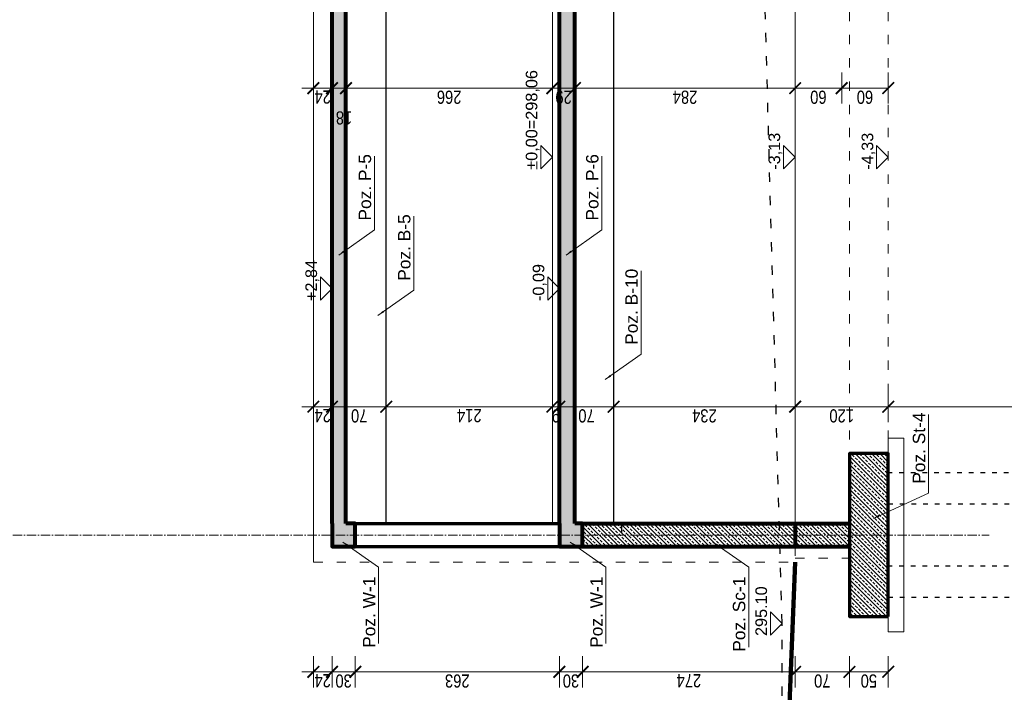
# Model space of a CAD drawing. Header units: inches. Extents: x 201967 to 338763, y -32705 to 30884.
# Tile 205 of 236: x 325831 to 327100, y 3048 to 3916. Entities that reach past the tile are written whole.
import ezdxf
from ezdxf.enums import TextEntityAlignment as Align

# ---------------------------------------------------------------- set-up
doc = ezdxf.new("R2010")
doc.units = ezdxf.units.IN
doc.header["$MEASUREMENT"] = 0
doc.linetypes.add('ACAD_ISO03W100', pattern=[30, 12, -18])
doc.linetypes.add('ACAD_ISO10W100', pattern=[18, 12, -3, 0, -3])
for name, color, linetype, lineweight in [('00 b ŚCIANY nowe-zamurowania', 242, 'Continuous', 70), ('00_mury grubo', 7, 'Continuous', 30), ('01 a KONSTRUKCJA żelbet', 94, 'Continuous', 80), ('01 b KONSTRUKCJA belki', 92, 'ACAD_ISO03W100', 30), ('01 c KONSTRUKCJA ławy', 45, 'Continuous', 70), ('01h3 KONSTRUKCJA pozycje słupy', 252, 'Continuous', 13), ('11 OSIE ściany', 2, 'ACAD_ISO10W100', 5), ('12 PRZERYWANE 1', 73, 'ACAD_ISO03W100', 9), ('20 KRESKOWANIE ścian', 63, 'Continuous', 5), ('30 WIDOK 1 005', 5, 'Continuous', 5), ('33 WIDOK 4 025', 151, 'Continuous', 25), ('34 WIDOK 5 030', 13, 'Continuous', 30), ('50 OPIS 1', 130, 'Continuous', 9), ('90 WYMIAR', 155, 'Continuous', 9), ('pale', 1, 'Continuous', 30)]:
    doc.layers.add(name, color=color, linetype=linetype, lineweight=lineweight)
doc.styles.add('100 arial', font='arial.ttf', dxfattribs={"width": 0.8, "height": 17})
doc.styles.add('OPIS', font='arial.ttf')
doc.styles.add('RomanS', font='romans.shx')
doc.styles.add('WYMIAR-50 (15pkt) arial', font='arial.ttf', dxfattribs={"height": 15})
doc.dimstyles.new('100', dxfattribs={"dimscale": 10, "dimtxt": 17, "dimasz": 1.5, "dimexe": 2, "dimexo": 2, "dimgap": 0.3, "dimtad": 1, "dimdec": 1, "dimrnd": 0.5, "dimdsep": 46, "dimtxsty": '100 arial', "dimblk": 'ARCHTICK', "dimcen": 10, "dimclrd": 256, "dimclre": 256, "dimclrt": 256, "dimadec": 0, "dimazin": 0, "dimtfac": 1, "dimtdec": 1, "dimtix": 1, "dimtmove": 1, "dimatfit": 3, "dimfxl": 2, "dimfxlon": 1, "dimtolj": 1, "dimarcsym": 0})
doc.dimstyles.new('DIM100txt12', dxfattribs={"dimtxt": 12, "dimasz": 1.05, "dimexe": 0, "dimexo": 8, "dimgap": 4, "dimtad": 1, "dimdec": 7, "dimrnd": 0.5, "dimdsep": 46, "dimtxsty": 'RomanS', "dimblk1": 'DIM', "dimblk2": 'DIM', "dimsah": 1, "dimcen": 0.09, "dimse1": 1, "dimse2": 1, "dimclrt": 256, "dimadec": 1, "dimazin": 0, "dimtfac": 1, "dimtdec": 7, "dimtix": 1, "dimtofl": 0, "dimtmove": 2, "dimatfit": 3, "dimfxl": 1, "dimtolj": 1, "dimtzin": 0, "dimarcsym": 0})
pattern_1 = [(45, (-30417.0745, -31663.627), (-5.3033009, 5.3033009), []), (45, (-30411.771, -31663.627), (-5.3033009, 5.3033009), [3.75, -1.875])]

# ---------------------------------------------------------------- blocks, each defined once
blk = doc.blocks.new('*U1124')
blk.add_lwpolyline([(-15, 15), (0, 0), (15, 15), (-15, 15)])
at = {"style": 'WYMIAR-50 (15pkt) arial', "flags": 8}
blk.add_attdef('DETAIL#', text='', height=15, dxfattribs=at).set_placement((-16.1, 14.8), align=Align.BOTTOM_LEFT)
blk = doc.blocks.new('_ARCHTICK')
at = {"color": 0, "linetype": 'ByBlock', "const_width": 0.15}
blk.add_lwpolyline([(-0.5, -0.5), (0.5, 0.5)], dxfattribs=at)
blk = doc.blocks.new('*D2091')
at = {"layer": '90 WYMIAR', "lineweight": -2, "transparency": 16777216}
for p, q in [((-2083.6, -20), (-2043.6, -20)), ((-2063.6, -303.9), (-2063.6, -20)), ((-2083.6, -303.9), (-2043.6, -303.9))]:
    blk.add_line(p, q, dxfattribs=at)
at = {"layer": 'Defpoints', "color": 0, "transparency": 16777216}
for p in [(-2316.5, -20, 0), (-2063.6, -20), (-2625, -303.9)]:
    blk.add_point(p, dxfattribs=at)
at = {"layer": '90 WYMIAR', "lineweight": -2, "transparency": 16777216, "xscale": 15, "yscale": 15, "zscale": 15}
for p, rotation in [((-2063.6, -20), 90), ((-2063.6, -303.9), 270)]:
    blk.add_blockref('_ARCHTICK', p, dxfattribs=dict(at, rotation=rotation))
at = {"layer": '90 WYMIAR', "transparency": 16777216, "insert": (-2075.2, -162), "char_height": 17, "attachment_point": 5, "rotation": 90, "style": '100 arial'}
blk.add_mtext('\\A1;284', dxfattribs=at)
blk = doc.blocks.new('*D2092')
at = {"layer": '90 WYMIAR', "lineweight": -2, "transparency": 16777216}
for p, q in [((-2083.6, 9), (-2043.6, 9)), ((-2063.6, -20), (-2063.6, 9)), ((-2083.6, -20), (-2043.6, -20))]:
    blk.add_line(p, q, dxfattribs=at)
at = {"layer": 'Defpoints', "color": 0, "transparency": 16777216}
for p in [(-2316.5, 9, 0), (-2063.6, 9), (-2316.5, -20, 0)]:
    blk.add_point(p, dxfattribs=at)
at = {"layer": '90 WYMIAR', "lineweight": -2, "transparency": 16777216, "xscale": 15, "yscale": 15, "zscale": 15}
for p, rotation in [((-2063.6, 9), 90), ((-2063.6, -20), 270)]:
    blk.add_blockref('_ARCHTICK', p, dxfattribs=dict(at, rotation=rotation))
at = {"layer": '90 WYMIAR', "transparency": 16777216, "insert": (-2075.2, -5.5), "char_height": 17, "attachment_point": 5, "rotation": 90, "style": '100 arial'}
blk.add_mtext('\\A1;29', dxfattribs=at)
blk = doc.blocks.new('*D2093')
at = {"layer": '90 WYMIAR', "lineweight": -2, "transparency": 16777216}
for p, q in [((-2083.6, 275), (-2043.6, 275)), ((-2063.6, 9), (-2063.6, 275)), ((-2083.6, 9), (-2043.6, 9))]:
    blk.add_line(p, q, dxfattribs=at)
at = {"layer": 'Defpoints', "color": 0, "transparency": 16777216}
for p in [(-2316.5, 275, 0), (-2063.6, 275), (-2316.5, 9, 0)]:
    blk.add_point(p, dxfattribs=at)
at = {"layer": '90 WYMIAR', "lineweight": -2, "transparency": 16777216, "xscale": 15, "yscale": 15, "zscale": 15}
for p, rotation in [((-2063.6, 275), 90), ((-2063.6, 9), 270)]:
    blk.add_blockref('_ARCHTICK', p, dxfattribs=dict(at, rotation=rotation))
at = {"layer": '90 WYMIAR', "transparency": 16777216, "insert": (-2075.2, 142), "char_height": 17, "attachment_point": 5, "rotation": 90, "style": '100 arial'}
blk.add_mtext('\\A1;266', dxfattribs=at)
blk = doc.blocks.new('*D2143')
at = {"layer": '90 WYMIAR', "lineweight": -2, "transparency": 16777216}
for p, q in [((-2083.6, 293), (-2043.6, 293)), ((-2063.6, 275), (-2063.6, 293)), ((-2083.6, 275), (-2043.6, 275))]:
    blk.add_line(p, q, dxfattribs=at)
at = {"layer": 'Defpoints', "color": 0, "transparency": 16777216}
for p in [(-2220, 293, 0), (-2063.6, 293), (-2316.5, 275, 0)]:
    blk.add_point(p, dxfattribs=at)
at = {"layer": '90 WYMIAR', "lineweight": -2, "transparency": 16777216, "xscale": 15, "yscale": 15, "zscale": 15}
for p, rotation in [((-2063.6, 293), 90), ((-2063.6, 275), 270)]:
    blk.add_blockref('_ARCHTICK', p, dxfattribs=dict(at, rotation=rotation))
at = {"layer": '90 WYMIAR', "transparency": 16777216, "insert": (-2101.9, 277.5), "char_height": 17, "attachment_point": 5, "rotation": 90, "style": '100 arial'}
blk.add_mtext('\\A1;18', dxfattribs=at)
blk = doc.blocks.new('*D2144')
at = {"layer": '90 WYMIAR', "lineweight": -2, "transparency": 16777216}
for p, q in [((-2063.6, 317), (-2063.6, 332)), ((-2043.6, 317), (-2083.6, 317)), ((-2063.6, 293), (-2063.6, 317)), ((-2083.6, 293), (-2043.6, 293)), ((-2063.6, 293), (-2063.6, 278))]:
    blk.add_line(p, q, dxfattribs=at)
at = {"layer": 'Defpoints', "color": 0, "transparency": 16777216}
for p in [(-2063.6, 317), (-2014.6, 317, 0), (-2220, 293, 0)]:
    blk.add_point(p, dxfattribs=at)
at = {"layer": '90 WYMIAR', "lineweight": -2, "transparency": 16777216, "xscale": 15, "yscale": 15, "zscale": 15}
for p, rotation in [((-2063.6, 317), 270), ((-2063.6, 293), 90)]:
    blk.add_blockref('_ARCHTICK', p, dxfattribs=dict(at, rotation=rotation))
at = {"layer": '90 WYMIAR', "transparency": 16777216, "insert": (-2075.1, 305), "char_height": 17, "attachment_point": 5, "rotation": 90, "style": '100 arial'}
blk.add_mtext('\\A1;24', dxfattribs=at)
blk = doc.blocks.new('*D2094')
at = {"layer": '90 WYMIAR', "lineweight": -2, "transparency": 16777216}
for p, q in [((-2474.5, -70), (-2454.5, -70)), ((-2474.5, -303.9), (-2474.5, -70)), ((-2494.5, -303.9), (-2454.5, -303.9))]:
    blk.add_line(p, q, dxfattribs=at)
at = {"layer": 'Defpoints', "color": 0, "transparency": 16777216}
for p in [(-2490.1, -70), (-2474.5, -70), (-2625, -303.9)]:
    blk.add_point(p, dxfattribs=at)
at = {"layer": '90 WYMIAR', "lineweight": -2, "transparency": 16777216, "xscale": 15, "yscale": 15, "zscale": 15}
for p, rotation in [((-2474.5, -70), 90), ((-2474.5, -303.9), 270)]:
    blk.add_blockref('_ARCHTICK', p, dxfattribs=dict(at, rotation=rotation))
at = {"layer": '90 WYMIAR', "transparency": 16777216, "insert": (-2486.2, -187), "char_height": 17, "attachment_point": 5, "rotation": 90, "style": '100 arial'}
blk.add_mtext('\\A1;234', dxfattribs=at)
blk = doc.blocks.new('*D2146')
at = {"layer": '90 WYMIAR', "lineweight": -2, "transparency": 16777216}
for p, q in [((-2474.5, 0), (-2454.5, 0)), ((-2474.5, -70), (-2474.5, 0)), ((-2474.5, -70), (-2454.5, -70))]:
    blk.add_line(p, q, dxfattribs=at)
at = {"layer": 'Defpoints', "color": 0, "transparency": 16777216}
for p in [(-2490.1, 0), (-2474.5, 0), (-2490.1, -70)]:
    blk.add_point(p, dxfattribs=at)
at = {"layer": '90 WYMIAR', "lineweight": -2, "transparency": 16777216, "xscale": 15, "yscale": 15, "zscale": 15}
for p, rotation in [((-2474.5, 0), 90), ((-2474.5, -70), 270)]:
    blk.add_blockref('_ARCHTICK', p, dxfattribs=dict(at, rotation=rotation))
at = {"layer": '90 WYMIAR', "transparency": 16777216, "insert": (-2486.2, -35), "char_height": 17, "attachment_point": 5, "rotation": 90, "style": '100 arial'}
blk.add_mtext('\\A1;70', dxfattribs=at)
blk = doc.blocks.new('*D2096')
at = {"layer": '90 WYMIAR', "lineweight": -2, "transparency": 16777216}
for p, q in [((-1237.5, -70), (-1271.6, -70)), ((-1251.6, -303.9), (-1251.6, -70)), ((-1271.6, -303.9), (-1231.6, -303.9))]:
    blk.add_line(p, q, dxfattribs=at)
at = {"layer": 'Defpoints', "color": 0, "transparency": 16777216}
for p in [(-1251.6, -70), (-1217.5, -70), (-2104.5, -303.9)]:
    blk.add_point(p, dxfattribs=at)
at = {"layer": '90 WYMIAR', "lineweight": -2, "transparency": 16777216, "xscale": 15, "yscale": 15, "zscale": 15}
for p, rotation in [((-1251.6, -70), 90), ((-1251.6, -303.9), 270)]:
    blk.add_blockref('_ARCHTICK', p, dxfattribs=dict(at, rotation=rotation))
at = {"layer": '90 WYMIAR', "transparency": 16777216, "insert": (-1263.3, -187), "char_height": 17, "attachment_point": 5, "rotation": 90, "style": '100 arial'}
blk.add_mtext('\\A1;234', dxfattribs=at)
blk = doc.blocks.new('*D2108')
at = {"layer": '90 WYMIAR', "lineweight": -2, "transparency": 16777216}
for p, q in [((-2083.6, -303.9), (-2043.6, -303.9)), ((-2063.6, -303.9), (-2063.6, -363.9)), ((-2043.6, -363.9), (-2083.6, -363.9))]:
    blk.add_line(p, q, dxfattribs=at)
at = {"layer": 'Defpoints', "color": 0, "transparency": 16777216}
for p in [(-2625, -303.9), (-2063.6, -363.9), (-1930, -363.9)]:
    blk.add_point(p, dxfattribs=at)
at = {"layer": '90 WYMIAR', "lineweight": -2, "transparency": 16777216, "xscale": 15, "yscale": 15, "zscale": 15}
for p, rotation in [((-2063.6, -303.9), 90), ((-2063.6, -363.9), 270)]:
    blk.add_blockref('_ARCHTICK', p, dxfattribs=dict(at, rotation=rotation))
at = {"layer": '90 WYMIAR', "transparency": 16777216, "insert": (-2075.2, -333.9), "char_height": 17, "attachment_point": 5, "rotation": 90, "style": '100 arial'}
blk.add_mtext('\\A1;60', dxfattribs=at)
blk = doc.blocks.new('*D2109')
at = {"layer": '90 WYMIAR', "lineweight": -2, "transparency": 16777216}
for p, q in [((-2043.6, -363.9), (-2083.6, -363.9)), ((-2063.6, -363.9), (-2063.6, -423.9)), ((-2043.6, -423.9), (-2083.6, -423.9))]:
    blk.add_line(p, q, dxfattribs=at)
at = {"layer": 'Defpoints', "color": 0, "transparency": 16777216}
for p in [(-1930, -363.9), (-2063.6, -423.9), (-1930, -423.9)]:
    blk.add_point(p, dxfattribs=at)
at = {"layer": '90 WYMIAR', "lineweight": -2, "transparency": 16777216, "xscale": 15, "yscale": 15, "zscale": 15}
for p, rotation in [((-2063.6, -363.9), 90), ((-2063.6, -423.9), 270)]:
    blk.add_blockref('_ARCHTICK', p, dxfattribs=dict(at, rotation=rotation))
at = {"layer": '90 WYMIAR', "transparency": 16777216, "insert": (-2075.2, -393.9), "char_height": 17, "attachment_point": 5, "rotation": 90, "style": '100 arial'}
blk.add_mtext('\\A1;60', dxfattribs=at)
blk = doc.blocks.new('DIM')
for p, q in [((0, -13), (0, 13)), ((8, 0), (-8, 0))]:
    blk.add_line(p, q)
at = {"const_width": 1.71}
blk.add_lwpolyline([(5.71, 5.71), (-5.71, -5.71)], dxfattribs=at)
blk = doc.blocks.new('*D2087')
at = {"layer": '90 WYMIAR', "lineweight": -2, "transparency": 16777216}
for p, q in [((-2474.5, 9), (-2474.5, 24)), ((-2454.5, 9), (-2494.5, 9)), ((-2474.5, 0), (-2474.5, 9)), ((-2474.5, 0), (-2454.5, 0)), ((-2474.5, 0), (-2474.5, -15))]:
    blk.add_line(p, q, dxfattribs=at)
at = {"layer": 'Defpoints', "color": 0, "transparency": 16777216}
for p in [(-2490.1, 0), (-2474.5, 9), (-2152.7, 9)]:
    blk.add_point(p, dxfattribs=at)
at = {"layer": '90 WYMIAR', "lineweight": -2, "transparency": 16777216, "xscale": 15, "yscale": 15, "zscale": 15}
for p, rotation in [((-2474.5, 9), 270), ((-2474.5, 0), 90)]:
    blk.add_blockref('_ARCHTICK', p, dxfattribs=dict(at, rotation=rotation))
at = {"layer": '90 WYMIAR', "transparency": 16777216, "insert": (-2486.2, 4.5), "char_height": 17, "attachment_point": 5, "rotation": 90, "style": '100 arial'}
blk.add_mtext('\\A1;9', dxfattribs=at)
blk = doc.blocks.new('*D2088')
at = {"layer": '90 WYMIAR', "lineweight": -2, "transparency": 16777216}
for p, q in [((-2454.5, 223), (-2494.5, 223)), ((-2474.5, 9), (-2474.5, 223)), ((-2454.5, 9), (-2494.5, 9))]:
    blk.add_line(p, q, dxfattribs=at)
at = {"layer": 'Defpoints', "color": 0, "transparency": 16777216}
for p in [(-2474.5, 223), (-2158.4, 223, 0), (-2152.7, 9)]:
    blk.add_point(p, dxfattribs=at)
at = {"layer": '90 WYMIAR', "lineweight": -2, "transparency": 16777216, "xscale": 15, "yscale": 15, "zscale": 15}
for p, rotation in [((-2474.5, 223), 90), ((-2474.5, 9), 270)]:
    blk.add_blockref('_ARCHTICK', p, dxfattribs=dict(at, rotation=rotation))
at = {"layer": '90 WYMIAR', "transparency": 16777216, "insert": (-2486, 116), "char_height": 17, "attachment_point": 5, "rotation": 90, "style": '100 arial'}
blk.add_mtext('\\A1;214', dxfattribs=at)
blk = doc.blocks.new('*D2120')
at = {"layer": '90 WYMIAR', "lineweight": -2, "transparency": 16777216}
for p, q in [((-2454.5, 293), (-2494.5, 293)), ((-2474.5, 223), (-2474.5, 293)), ((-2454.5, 223), (-2494.5, 223))]:
    blk.add_line(p, q, dxfattribs=at)
at = {"layer": 'Defpoints', "color": 0, "transparency": 16777216}
for p in [(-2474.5, 293), (-2158.4, 293, 0), (-2158.4, 223, 0)]:
    blk.add_point(p, dxfattribs=at)
at = {"layer": '90 WYMIAR', "lineweight": -2, "transparency": 16777216, "xscale": 15, "yscale": 15, "zscale": 15}
for p, rotation in [((-2474.5, 293), 90), ((-2474.5, 223), 270)]:
    blk.add_blockref('_ARCHTICK', p, dxfattribs=dict(at, rotation=rotation))
at = {"layer": '90 WYMIAR', "transparency": 16777216, "insert": (-2486.2, 258), "char_height": 17, "attachment_point": 5, "rotation": 90, "style": '100 arial'}
blk.add_mtext('\\A1;70', dxfattribs=at)
blk = doc.blocks.new('*D2121')
at = {"layer": '90 WYMIAR', "lineweight": -2, "transparency": 16777216}
for p, q in [((-2474.5, 317), (-2474.5, 332)), ((-2454.5, 317), (-2494.5, 317)), ((-2474.5, 293), (-2474.5, 317)), ((-2454.5, 293), (-2494.5, 293)), ((-2474.5, 293), (-2474.5, 278))]:
    blk.add_line(p, q, dxfattribs=at)
at = {"layer": 'Defpoints', "color": 0, "transparency": 16777216}
for p in [(-2474.5, 317), (-2158.4, 317, 0), (-2158.4, 293, 0)]:
    blk.add_point(p, dxfattribs=at)
at = {"layer": '90 WYMIAR', "lineweight": -2, "transparency": 16777216, "xscale": 15, "yscale": 15, "zscale": 15}
for p, rotation in [((-2474.5, 317), 270), ((-2474.5, 293), 90)]:
    blk.add_blockref('_ARCHTICK', p, dxfattribs=dict(at, rotation=rotation))
at = {"layer": '90 WYMIAR', "transparency": 16777216, "insert": (-2486, 305), "char_height": 17, "attachment_point": 5, "rotation": 90, "style": '100 arial'}
blk.add_mtext('\\A1;24', dxfattribs=at)
blk = doc.blocks.new('*D2122')
at = {"layer": '90 WYMIAR', "lineweight": -2, "transparency": 16777216}
for p, q in [((-2494.5, -303.9), (-2454.5, -303.9)), ((-2474.5, -303.9), (-2474.5, -423.9)), ((-2494.5, -423.9), (-2454.5, -423.9))]:
    blk.add_line(p, q, dxfattribs=at)
at = {"layer": 'Defpoints', "color": 0, "transparency": 16777216}
for p in [(-2625, -303.9), (-2535, -423.9), (-2474.5, -423.9)]:
    blk.add_point(p, dxfattribs=at)
at = {"layer": '90 WYMIAR', "lineweight": -2, "transparency": 16777216, "xscale": 15, "yscale": 15, "zscale": 15}
for p, rotation in [((-2474.5, -303.9), 90), ((-2474.5, -423.9), 270)]:
    blk.add_blockref('_ARCHTICK', p, dxfattribs=dict(at, rotation=rotation))
at = {"layer": '90 WYMIAR', "transparency": 16777216, "insert": (-2486.2, -363.9), "char_height": 17, "attachment_point": 5, "rotation": 90, "style": '100 arial'}
blk.add_mtext('\\A1;120', dxfattribs=at)
blk = doc.blocks.new('*D2123')
at = {"layer": '90 WYMIAR', "lineweight": -2, "transparency": 16777216}
for p, q in [((-2494.5, -423.9), (-2454.5, -423.9)), ((-2474.5, -423.9), (-2474.5, -923.9)), ((-2494.5, -923.9), (-2454.5, -923.9))]:
    blk.add_line(p, q, dxfattribs=at)
at = {"layer": 'Defpoints', "color": 0, "transparency": 16777216}
for p in [(-2535, -423.9), (-2560, -923.9), (-2474.5, -923.9)]:
    blk.add_point(p, dxfattribs=at)
at = {"layer": '90 WYMIAR', "lineweight": -2, "transparency": 16777216, "xscale": 15, "yscale": 15, "zscale": 15}
for p, rotation in [((-2474.5, -423.9), 90), ((-2474.5, -923.9), 270)]:
    blk.add_blockref('_ARCHTICK', p, dxfattribs=dict(at, rotation=rotation))
at = {"layer": '90 WYMIAR', "transparency": 16777216, "insert": (-2486.2, -673.9), "char_height": 17, "attachment_point": 5, "rotation": 90, "style": '100 arial'}
blk.add_mtext('\\A1;500', dxfattribs=at)
blk = doc.blocks.new('*D2124')
at = {"layer": '90 WYMIAR', "lineweight": -2, "transparency": 16777216}
for p, q in [((-2796.5, -373.9), (-2836.5, -373.9)), ((-2816.5, -423.9), (-2816.5, -373.9)), ((-2796.5, -423.9), (-2836.5, -423.9))]:
    blk.add_line(p, q, dxfattribs=at)
at = {"layer": 'Defpoints', "color": 0, "transparency": 16777216}
for p in [(-2816.5, -373.9), (-2745, -373.9), (-2745, -423.9)]:
    blk.add_point(p, dxfattribs=at)
at = {"layer": '90 WYMIAR', "lineweight": -2, "transparency": 16777216, "xscale": 15, "yscale": 15, "zscale": 15}
for p, rotation in [((-2816.5, -373.9), 90), ((-2816.5, -423.9), 270)]:
    blk.add_blockref('_ARCHTICK', p, dxfattribs=dict(at, rotation=rotation))
at = {"layer": '90 WYMIAR', "transparency": 16777216, "insert": (-2828.2, -398.9), "char_height": 17, "attachment_point": 5, "rotation": 90, "style": '100 arial'}
blk.add_mtext('\\A1;50', dxfattribs=at)
blk = doc.blocks.new('*D2125')
at = {"layer": '90 WYMIAR', "lineweight": -2, "transparency": 16777216}
for p, q in [((-2796.5, -303.9), (-2836.5, -303.9)), ((-2816.5, -373.9), (-2816.5, -303.9)), ((-2796.5, -373.9), (-2836.5, -373.9))]:
    blk.add_line(p, q, dxfattribs=at)
at = {"layer": 'Defpoints', "color": 0, "transparency": 16777216}
for p in [(-2816.5, -303.9), (-2655, -303.9, 0), (-2745, -373.9)]:
    blk.add_point(p, dxfattribs=at)
at = {"layer": '90 WYMIAR', "lineweight": -2, "transparency": 16777216, "xscale": 15, "yscale": 15, "zscale": 15}
for p, rotation in [((-2816.5, -303.9), 90), ((-2816.5, -373.9), 270)]:
    blk.add_blockref('_ARCHTICK', p, dxfattribs=dict(at, rotation=rotation))
at = {"layer": '90 WYMIAR', "transparency": 16777216, "insert": (-2828.2, -338.9), "char_height": 17, "attachment_point": 5, "rotation": 90, "style": '100 arial'}
blk.add_mtext('\\A1;70', dxfattribs=at)
blk = doc.blocks.new('*D2126')
at = {"layer": '90 WYMIAR', "lineweight": -2, "transparency": 16777216}
for p, q in [((-2796.5, -30), (-2836.5, -30)), ((-2816.5, -303.9), (-2816.5, -30)), ((-2796.5, -303.9), (-2836.5, -303.9))]:
    blk.add_line(p, q, dxfattribs=at)
at = {"layer": 'Defpoints', "color": 0, "transparency": 16777216}
for p in [(-2816.5, -30), (-2655, -30), (-2655, -303.9, 0)]:
    blk.add_point(p, dxfattribs=at)
at = {"layer": '90 WYMIAR', "lineweight": -2, "transparency": 16777216, "xscale": 15, "yscale": 15, "zscale": 15}
for p, rotation in [((-2816.5, -30), 90), ((-2816.5, -303.9), 270)]:
    blk.add_blockref('_ARCHTICK', p, dxfattribs=dict(at, rotation=rotation))
at = {"layer": '90 WYMIAR', "transparency": 16777216, "insert": (-2828, -167), "char_height": 17, "attachment_point": 5, "rotation": 90, "style": '100 arial'}
blk.add_mtext('\\A1;274', dxfattribs=at)
blk = doc.blocks.new('*D2127')
at = {"layer": '90 WYMIAR', "lineweight": -2, "transparency": 16777216}
for p, q in [((-2796.5, 0), (-2836.5, 0)), ((-2816.5, -30), (-2816.5, 0)), ((-2796.5, -30), (-2836.5, -30))]:
    blk.add_line(p, q, dxfattribs=at)
at = {"layer": 'Defpoints', "color": 0, "transparency": 16777216}
for p in [(-2816.5, 0), (-2655, 0), (-2655, -30)]:
    blk.add_point(p, dxfattribs=at)
at = {"layer": '90 WYMIAR', "lineweight": -2, "transparency": 16777216, "xscale": 15, "yscale": 15, "zscale": 15}
for p, rotation in [((-2816.5, 0), 90), ((-2816.5, -30), 270)]:
    blk.add_blockref('_ARCHTICK', p, dxfattribs=dict(at, rotation=rotation))
at = {"layer": '90 WYMIAR', "transparency": 16777216, "insert": (-2828.2, -15), "char_height": 17, "attachment_point": 5, "rotation": 90, "style": '100 arial'}
blk.add_mtext('\\A1;30', dxfattribs=at)
blk = doc.blocks.new('*D2128')
at = {"layer": '90 WYMIAR', "lineweight": -2, "transparency": 16777216}
for p, q in [((-2796.5, 263), (-2836.5, 263)), ((-2816.5, 0), (-2816.5, 263)), ((-2796.5, 0), (-2836.5, 0))]:
    blk.add_line(p, q, dxfattribs=at)
at = {"layer": 'Defpoints', "color": 0, "transparency": 16777216}
for p in [(-2816.5, 263), (-2655, 263, 0), (-2655, 0)]:
    blk.add_point(p, dxfattribs=at)
at = {"layer": '90 WYMIAR', "lineweight": -2, "transparency": 16777216, "xscale": 15, "yscale": 15, "zscale": 15}
for p, rotation in [((-2816.5, 263), 90), ((-2816.5, 0), 270)]:
    blk.add_blockref('_ARCHTICK', p, dxfattribs=dict(at, rotation=rotation))
at = {"layer": '90 WYMIAR', "transparency": 16777216, "insert": (-2828.2, 131.5), "char_height": 17, "attachment_point": 5, "rotation": 90, "style": '100 arial'}
blk.add_mtext('\\A1;263', dxfattribs=at)
blk = doc.blocks.new('*D2129')
at = {"layer": '90 WYMIAR', "lineweight": -2, "transparency": 16777216}
for p, q in [((-2796.5, 293), (-2836.5, 293)), ((-2816.5, 263), (-2816.5, 293)), ((-2796.5, 263), (-2836.5, 263))]:
    blk.add_line(p, q, dxfattribs=at)
at = {"layer": 'Defpoints', "color": 0, "transparency": 16777216}
for p in [(-2816.5, 293), (-2655, 293, 0), (-2655, 263, 0)]:
    blk.add_point(p, dxfattribs=at)
at = {"layer": '90 WYMIAR', "lineweight": -2, "transparency": 16777216, "xscale": 15, "yscale": 15, "zscale": 15}
for p, rotation in [((-2816.5, 293), 90), ((-2816.5, 263), 270)]:
    blk.add_blockref('_ARCHTICK', p, dxfattribs=dict(at, rotation=rotation))
at = {"layer": '90 WYMIAR', "transparency": 16777216, "insert": (-2828.2, 278), "char_height": 17, "attachment_point": 5, "rotation": 90, "style": '100 arial'}
blk.add_mtext('\\A1;30', dxfattribs=at)
blk = doc.blocks.new('*D2130')
at = {"layer": '90 WYMIAR', "lineweight": -2, "transparency": 16777216}
for p, q in [((-2816.5, 317), (-2816.5, 332)), ((-2796.5, 317), (-2836.5, 317)), ((-2816.5, 293), (-2816.5, 317)), ((-2796.5, 293), (-2836.5, 293)), ((-2816.5, 293), (-2816.5, 278))]:
    blk.add_line(p, q, dxfattribs=at)
at = {"layer": 'Defpoints', "color": 0, "transparency": 16777216}
for p in [(-2816.5, 317), (-2675, 317, 0), (-2655, 293, 0)]:
    blk.add_point(p, dxfattribs=at)
at = {"layer": '90 WYMIAR', "lineweight": -2, "transparency": 16777216, "xscale": 15, "yscale": 15, "zscale": 15}
for p, rotation in [((-2816.5, 317), 270), ((-2816.5, 293), 90)]:
    blk.add_blockref('_ARCHTICK', p, dxfattribs=dict(at, rotation=rotation))
at = {"layer": '90 WYMIAR', "transparency": 16777216, "insert": (-2828, 305), "char_height": 17, "attachment_point": 5, "rotation": 90, "style": '100 arial'}
blk.add_mtext('\\A1;24', dxfattribs=at)
blk = doc.blocks.new('1 przekrój A Jagielońska')
at = {"layer": '20 KRESKOWANIE ścian'}
h = blk.add_hatch(dxfattribs=at)
h.set_pattern_fill('ANSI33', color=256, scale=30, angle=-90)
h.set_pattern_definition(pattern_1)
h.paths.add_polyline_path([(-1182.5, 275), (-617.5, 275), (-617.5, 223), (-582.5, 223), (-582.5, 273), (-15, 273), (-15, 249), (15, 249), (15, 293), (-15, 293), (-1815, 293), (-2625, 293), (-2655, 293), (-2655, 263), (-2625, 263), (-2625, 275), (-1815, 275), (-1815, 243), (-1785, 243), (-1785, 273), (-1217.5, 273), (-1217.5, 223), (-1182.5, 223)])
h = blk.add_hatch(dxfattribs=at)
h.set_pattern_fill('ANSI33', color=256, scale=30, angle=-90)
h.set_pattern_definition(pattern_1)
h.paths.add_polyline_path([(15, 0), (-15, 0), (-2625, 0), (-2655, 0), (-2655, -30), (-2625, -30), (-2625, -20), (-1815, -20), (-1815, -50), (-1785, -50), (-1785, -20), (-1217.5, -20), (-1217.5, -70), (-1182.5, -70), (-1182.5, -20), (-617.5, -20), (-617.5, -70), (-582.5, -70), (-582.5, -20), (-15, -20), (-15, -30), (15, -30)])
h = blk.add_hatch(dxfattribs=at)
h.set_pattern_fill('ANSI33', color=256, scale=30, angle=-90)
h.set_pattern_definition(pattern_1)
h.paths.add_polyline_path([(-2625, -30), (-2655, -30), (-2655, -383.92), (-2625, -383.92)])
h = blk.add_hatch(dxfattribs=at)
h.set_pattern_fill('ANSI33', color=256, scale=30, angle=-90)
h.set_pattern_definition(pattern_1)
h.paths.add_polyline_path([(-2535, -423.92), (-2535, -373.92), (-2745, -373.92), (-2745, -423.92)])
at = {"layer": '00 b ŚCIANY nowe-zamurowania'}
for p, q in [((-2655, 263, 0), (-2655, 0, 0)), ((-2625, 263, 0), (-2625, 0, 0))]:
    blk.add_line(p, q, dxfattribs=at)
at = {"layer": '00_mury grubo', "lineweight": 100}
blk.add_line((-2675, -303.92, 0), (-3097.92, -287, 0), dxfattribs=at)
at = {"layer": '01 a KONSTRUKCJA żelbet'}
for p, q in [((-2625, 293, 0), (-1815, 293, 0)), ((-2625, 275, 0), (-1815, 275, 0)), ((-2625, 0), (-15, 0)), ((-2625, -20, 0), (-1815, -20, 0)), ((-2655, -30), (-2655, -373.92, 0)), ((-2625, -30), (-2625, -373.92)), ((-2625, -303.92), (-2655, -303.92, 0))]:
    blk.add_line(p, q, dxfattribs=at)
at = {"layer": '01 a KONSTRUKCJA żelbet', "elevation": 0}
blk.add_lwpolyline([(-2625, 293), (-2655, 293), (-2655, 263), (-2625, 263), (-2625, 275)], dxfattribs=at)
at = {"layer": '01 a KONSTRUKCJA żelbet'}
blk.add_lwpolyline([(-2625, 0), (-2655, 0), (-2655, -30), (-2625, -30), (-2625, -20)], dxfattribs=at)
at = {"layer": '01 b KONSTRUKCJA belki'}
blk.add_line((-2625, -79.92), (-2655, -79.92, 0), dxfattribs=at)
at = {"layer": '01 c KONSTRUKCJA ławy'}
blk.add_lwpolyline([(-2745, -423.92), (-2535, -423.92), (-2535, -373.92), (-2745, -373.92)], close=True, dxfattribs=at)
at = {"layer": '11 OSIE ściany'}
blk.add_line((-2640, 795.04), (-2640, -553.92), dxfattribs=at)
at = {"layer": '12 PRZERYWANE 1'}
for p, q in [((-75, -373.92), (-2535, -373.92)), ((-75, -423.92), (-2535, -423.92))]:
    blk.add_line(p, q, dxfattribs=at)
at = {"layer": '30 WIDOK 1 005'}
for p, q in [((-2675, 317, 0), (-1815, 317, 0)), ((-2625, 9), (-15, 9)), ((-2625, -303.92), (-15, -303.92))]:
    blk.add_line(p, q, dxfattribs=at)
at = {"layer": '30 WIDOK 1 005', "linetype": 'ACAD_ISO03W100'}
for p, q in [((-2675, 317, 0), (-2675, -303.92, 0)), ((-2625, -303.92), (-2675, -303.92, 0)), ((-2670, -303.92, 0), (-2670, -373.92, 0))]:
    blk.add_line(p, q, dxfattribs=at)
at = {"layer": '30 WIDOK 1 005'}
blk.add_lwpolyline([(-2765, -443.92), (-2515, -443.92), (-2515, -423.92), (-2765, -423.92)], close=True, dxfattribs=at)
at = {"layer": '33 WIDOK 4 025'}
for p, q in [((-2625, 223, 0), (-1815, 223, 0)), ((-1815, -70), (-2625, -70))]:
    blk.add_line(p, q, dxfattribs=at)
at = {"layer": '34 WIDOK 5 030', "linetype": 'ACAD_ISO03W100'}
blk.add_lwpolyline([(-5107.04, -1116), (-3957.25, -287), (-2754.16, -287), (642.16, -194), (724.35, -123), (860.46, -123)], dxfattribs=at)
at = {"layer": 'pale', "linetype": 'ACAD_ISO03W100', "ltscale": 0.5}
for points in [[(-2720, -923.92), (-2680, -923.92), (-2680, -423.92), (-2720, -423.92)], [(-2600, -923.92), (-2560, -923.92), (-2560, -423.92), (-2600, -423.92)]]:
    blk.add_lwpolyline(points, close=True, dxfattribs=at)
at = {"layer": '50 OPIS 1'}
ref = blk.add_blockref('*U1124', (-2322.09, 293, 0), dxfattribs=at)
ref.add_attrib('DETAIL#', '+2,84', dxfattribs={"layer": '0', "height": 15, "style": 'WYMIAR-50 (15pkt) arial'}).set_placement((-2338.23, 307.82, 0), align=Align.BOTTOM_LEFT)
ref = blk.add_blockref('*U1124', (-2152.74, 9), dxfattribs=at)
ref.add_attrib('DETAIL#', '%%p0,00=298,06', dxfattribs={"layer": '0', "height": 15, "style": 'WYMIAR-50 (15pkt) arial'}).set_placement((-2168.88, 23.82), align=Align.BOTTOM_LEFT)
ref = blk.add_blockref('*U1124', (-2322.09, 0), dxfattribs=at)
ref.add_attrib('DETAIL#', '-0,09', dxfattribs={"layer": '0', "height": 15, "style": 'WYMIAR-50 (15pkt) arial'}).set_placement((-2338.23, 14.82), align=Align.BOTTOM_LEFT)
ref = blk.add_blockref('*U1124', (-2754.16, -287), dxfattribs=at)
ref.add_attrib('DETAIL#', '295.10', dxfattribs={"layer": '0', "height": 15, "style": 'WYMIAR-50 (15pkt) arial'}).set_placement((-2770.3, -272.18), align=Align.BOTTOM_LEFT)
ref = blk.add_blockref('*U1124', (-2152.74, -303.92, 0), dxfattribs=at)
ref.add_attrib('DETAIL#', '-3,13', dxfattribs={"layer": '0', "height": 15, "style": 'WYMIAR-50 (15pkt) arial'}).set_placement((-2168.88, -289.1, 0), align=Align.BOTTOM_LEFT)
ref = blk.add_blockref('*U1124', (-2152.74, -423.92), dxfattribs=at)
ref.add_attrib('DETAIL#', '-4,33', dxfattribs={"layer": '0', "height": 15, "style": 'WYMIAR-50 (15pkt) arial'}).set_placement((-2168.88, -409.1), align=Align.BOTTOM_LEFT)
at = {"layer": '01h3 KONSTRUKCJA pozycje słupy', "char_height": 16, "style": 'OPIS'}
for s, insert, attachment_point in [('Poz. W-1', (-2693.68, 245.07, 0), 6), ('Poz. P-5', (-2234.39, 250.49, 0), 4), ('Poz. B-5', (-2312.04, 199.84, 0), 4), ('Poz. W-1', (-2693.68, -47.93), 6), ('Poz. P-6', (-2234.39, -42.51), 4), ('Poz. B-10', (-2394.71, -93.16), 4), ('Poz. Sc-1', (-2693.68, -231.78), 6), ('Poz. St-4', (-2573.88, -463.64), 4)]:
    blk.add_mtext(s, dxfattribs=dict(at, insert=insert, attachment_point=attachment_point))
at = {"layer": '90 WYMIAR'}
for base, p1, p2, picture, middle in [((-2816.51, 317), (-2655, 293, 0), (-2675, 317, 0), '*D2130', (-2828.05, 305)), ((-2474.5, 317), (-2158.42, 293, 0), (-2158.42, 317, 0), '*D2121', (-2486.04, 305)), ((-2063.55, 317), (-2220, 293, 0), (-2014.63, 317, 0), '*D2144', (-2075.09, 305)), ((-2816.51, 293), (-2655, 263, 0), (-2655, 293, 0), '*D2129', (-2828.2, 278)), ((-2474.5, 293), (-2158.42, 223, 0), (-2158.42, 293, 0), '*D2120', (-2486.18, 258)), ((-2063.55, 275), (-2316.51, 9, 0), (-2316.51, 275, 0), '*D2093', (-2075.23, 142)), ((-2816.51, 263), (-2655, 0), (-2655, 263, 0), '*D2128', (-2828.2, 131.5)), ((-2474.5, 223), (-2152.74, 9), (-2158.42, 223, 0), '*D2088', (-2486.04, 116)), ((-2474.5, 9), (-2490.13, 0), (-2152.74, 9), '*D2087', (-2486.18, 4.5)), ((-2063.55, 9), (-2316.51, -20, 0), (-2316.51, 9, 0), '*D2092', (-2075.23, -5.5)), ((-2816.51, 0), (-2655, -30), (-2655, 0), '*D2127', (-2828.2, -15)), ((-2474.5, 0), (-2490.13, -70), (-2490.13, 0), '*D2146', (-2486.18, -35)), ((-2063.55, -20), (-2625, -303.92), (-2316.51, -20, 0), '*D2091', (-2075.23, -161.96)), ((-2816.51, -30), (-2655, -303.92, 0), (-2655, -30), '*D2126', (-2828.05, -166.96)), ((-2474.5, -70), (-2625, -303.92), (-2490.13, -70), '*D2094', (-2486.19, -186.96)), ((-1251.57, -70), (-2104.53, -303.92), (-1217.5, -70), '*D2096', (-1263.25, -186.96)), ((-2816.51, -303.92), (-2745, -373.92), (-2655, -303.92, 0), '*D2125', (-2828.19, -338.92)), ((-2063.55, -363.92), (-2625, -303.92), (-1930, -363.92), '*D2108', (-2075.23, -333.92)), ((-2474.5, -423.92), (-2625, -303.92), (-2535, -423.92), '*D2122', (-2486.18, -363.92)), ((-2816.51, -373.92), (-2745, -423.92), (-2745, -373.92), '*D2124', (-2828.19, -398.92)), ((-2063.55, -423.92), (-1930, -363.92), (-1930, -423.92), '*D2109', (-2075.23, -393.92)), ((-2474.5, -923.92), (-2535, -423.92), (-2560, -923.92), '*D2123', (-2486.18, -673.92))]:
    dim = blk.add_linear_dim(base=base, p1=p1, p2=p2, angle=90, dimstyle='100', dxfattribs=at)
    dim.commit()
    dim.dimension.update_dxf_attribs({"geometry": picture, "text_midpoint": middle})
dim = blk.add_linear_dim(base=(-2063.55, 293), p1=(-2316.51, 275, 0), p2=(-2220, 293, 0), angle=90, dimstyle='100', dxfattribs=at)
dim.commit()
dim.dimension.update_dxf_attribs({"geometry": '*D2143', "text_midpoint": (-2090.23, 277.5), "dimtype": 128})
at = {"layer": '01h3 KONSTRUKCJA pozycje słupy', "annotation_type": 0, "has_hookline": 1}
for points, hookline_direction, text_width in [([(-2279.03, 284.39, 0), (-2246.39, 238.35, 0), (-2238.39, 238.35, 0)], 0, 83.1), ([(-2649.05, 278.97, 0), (-2681.68, 232.9, 0), (-2689.68, 232.9, 0)], 1, 86.08), ([(-2356.68, 233.74, 0), (-2324.04, 187.7, 0), (-2316.04, 187.7, 0)], 0, 83.1), ([(-2279.03, -8.61), (-2246.39, -54.68), (-2238.39, -54.68)], 0, 82.97), ([(-2649.05, -14.03), (-2681.68, -60.1), (-2689.68, -60.1)], 1, 86.08), ([(-2439.34, -59.26), (-2406.71, -105.33), (-2398.71, -105.33)], 0, 95.36), ([(-2649.05, -197.87), (-2681.68, -244.05), (-2689.68, -244.05)], 1, 91.07), ([(-2618.51, -404.74), (-2585.88, -475.91), (-2577.88, -475.91)], 0, 89.12)]:
    blk.add_leader(points, dimstyle='DIM100txt12', override={"dimasz": 8, "dimgap": 4, "dimtad": 1}, dxfattribs=dict(at, hookline_direction=hookline_direction, text_width=text_width))

msp = doc.modelspace()

# ---------------------------------------------------------------- block references
at = {"layer": '30 WIDOK 1 005', "rotation": 90}
msp.add_blockref('1 przekrój A Jagielońska', (326526.24, 5890.87), dxfattribs=at)

doc.saveas('drawing.dxf')
